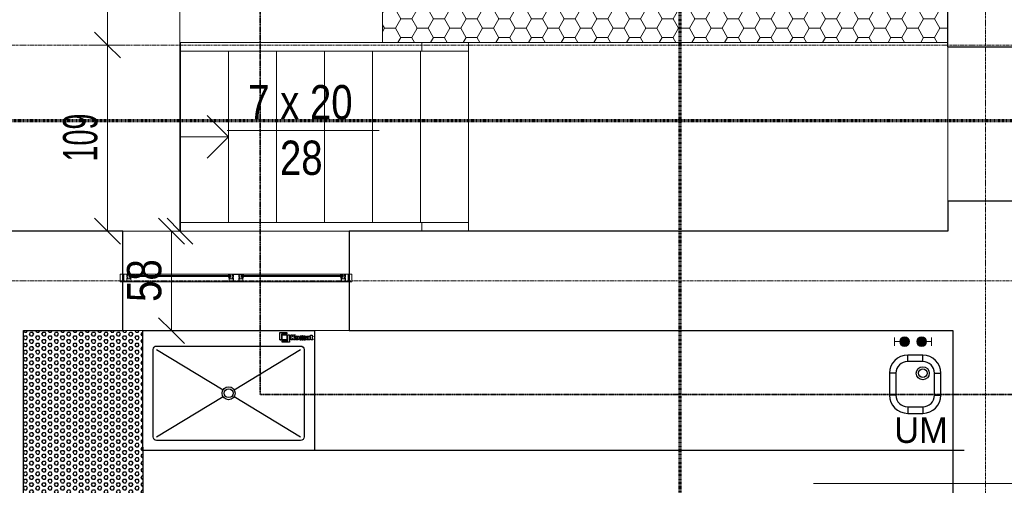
# Model space of a CAD drawing. Header units: millimetres. Extents: x -56641 to 6003, y -24465 to 16563.
# Tile 51 of 79: x -35465 to -29723, y 1183 to 3899. Entities that reach past the tile are written whole.
import ezdxf
from ezdxf.lldxf.tags import DXFTag

# ---------------------------------------------------------------- set-up
doc = ezdxf.new("R2010")
doc.units = ezdxf.units.MM
for name, pattern in [('__FK_przerywana', [3.2004, 1.6002, -1.6002]), ('Kreska', [6.35, 3.175, -3.175]), ('Linia siatki', [22.225, 12.7, -3.175, 3.175, -3.175]), ('Ponad', [3.96875, 2.38125, -1.5875])]:
    doc.linetypes.add(name, pattern=pattern)
for name, color, linetype, lineweight in [('A-ANNO-DIMS', 7, 'Continuous', 5), ('A-ANNO-DIMS-100', 7, 'Continuous', 5), ('A-DETL-GENF', 7, 'Continuous', 5), ('A-FLOR', 7, 'Continuous', 5), ('A-FLOR-HRAL', 7, 'Continuous', 5), ('A-GLAZ', 7, 'Continuous', 5), ('A-WALL', 7, 'Continuous', 5), ('A-WALL-PATT', 7, 'Continuous', 35), ('G-ANNO-SYMB', 7, 'Continuous', 5), ('G-IMPT', 7, 'Continuous', 5), ('IS_Odbiorniki', 7, 'SOLID', 18), ('S-GRID', 7, 'Continuous', 5), ('S-STRS', 7, 'Continuous', 5), ('S-STRS-ANNO', 7, 'Continuous', 5), ('S-STRS-IDEN', 7, 'Continuous', 5)]:
    doc.layers.add(name, color=color, linetype=linetype, lineweight=lineweight)
doc.layers.add('A-DETL', color=7, linetype='Continuous', lineweight=5, true_color=0x00a600)
doc.layers.add('IS_Ciepła_woda', color=1, linetype='DASHDOT', lineweight=30, true_color=0xff0000)
doc.layers.add('Default', color=7, linetype='Continuous')
doc.layers.add('Komat', color=252, linetype='Continuous')
doc.styles.add('Arial_2', font='arial.ttf', dxfattribs={"width": 0.8, "height": 200})
doc.styles.add('Arial_5', font='arial.ttf', dxfattribs={"width": 0.6, "height": 200})
tags = doc.linetypes.add('DASHDOT', pattern=[20, 10, -5, 0, -5]).pattern_tags.tags
tags[10:11] = [DXFTag(74, 4), DXFTag(75, 0), DXFTag(340, '0'), DXFTag(46, 0.0), DXFTag(50, 0.0), DXFTag(44, 0.0), DXFTag(45, 0.0)]
tags[8:9] = [DXFTag(74, 4), DXFTag(75, 0), DXFTag(340, '0'), DXFTag(46, 0.0), DXFTag(50, 0.0), DXFTag(44, 0.0), DXFTag(45, 0.0)]
tags[6:7] = [DXFTag(74, 4), DXFTag(75, 0), DXFTag(340, '0'), DXFTag(46, 0.0), DXFTag(50, 0.0), DXFTag(44, 0.0), DXFTag(45, 0.0)]
tags[4:5] = [DXFTag(74, 4), DXFTag(75, 0), DXFTag(340, '0'), DXFTag(46, 0.0), DXFTag(50, 0.0), DXFTag(44, 0.0), DXFTag(45, 0.0)]
tags = doc.linetypes.add('SOLID', pattern=[10, 10, 0]).pattern_tags.tags
tags[6:7] = [DXFTag(74, 4), DXFTag(75, 0), DXFTag(340, '0'), DXFTag(46, 0.0), DXFTag(50, 0.0), DXFTag(44, 0.0), DXFTag(45, 0.0)]
tags[4:5] = [DXFTag(74, 4), DXFTag(75, 0), DXFTag(340, '0'), DXFTag(46, 0.0), DXFTag(50, 0.0), DXFTag(44, 0.0), DXFTag(45, 0.0)]
doc.dimstyles.new('REVIT_standard', dxfattribs={"dimscale": 304.8, "dimtxt": 204.05188, "dimasz": 0.492126, "dimexe": 0.328084, "dimexo": 0.0625, "dimgap": 0, "dimtad": 1, "dimdec": 0, "dimlfac": 0.1, "dimzin": 0, "dimdsep": 46, "dimtxsty": 'Arial_2', "dimblk1": 'OBLIQUE', "dimblk2": 'OBLIQUE', "dimsah": 1, "dimcen": 0.09, "dimazin": 0, "dimtfac": 1, "dimtdec": 4, "dimtix": 1, "dimtmove": 0, "dimatfit": 3, "dimfxl": 0.328084, "dimfxlon": 1, "dimtvp": 1, "dimtolj": 1, "dimtzin": 0, "dimarcsym": 2})
doc.dimstyles.new('standard_wielkość_otworów', dxfattribs={"dimscale": 304.8, "dimtxt": 204.05188, "dimasz": 0.492126, "dimexe": 0.328084, "dimexo": 0.0625, "dimgap": 0, "dimtad": 1, "dimdec": 0, "dimlfac": 0.1, "dimzin": 0, "dimdsep": 46, "dimtxsty": 'Arial_5', "dimblk1": 'OBLIQUE', "dimblk2": 'OBLIQUE', "dimsah": 1, "dimcen": 0.09, "dimazin": 0, "dimtfac": 1, "dimtdec": 4, "dimtix": 1, "dimtmove": 0, "dimatfit": 3, "dimfxl": 0.328084, "dimfxlon": 1, "dimtvp": 1, "dimtolj": 1, "dimtzin": 0, "dimarcsym": 2})
pattern_1 = [(0, (0, 0), (95.25, 54.993), [63.5, -127]), (120, (0, 0), (-95.250335, 54.99242), [63.5, -127]), (60, (0, 0), (-0.000335, 109.98542), [0, -127, 63.5, 0])]

# ---------------------------------------------------------------- blocks, each defined once
blk = doc.blocks.new('Typ poręczy górnej - Górna poręcz_wewnętrzny_-1536663-RZUT PIWNICY')
at = {"layer": 'A-FLOR-HRAL'}
for p, q in [((-33119.4, 3715.7), (-33119.4, 3765.7)), ((-32847.3, 3765.6), (-32847.3, 3715.7)), ((-32847.3, 3715.7), (-33119.4, 3715.7))]:
    blk.add_line(p, q, dxfattribs=at)
blk = doc.blocks.new('Typ poręczy górnej - Górna poręcz_wewnętrzny_-V3-RZUT PIWNICY')
at = {"layer": 'A-FLOR-HRAL'}
for p, q in [((-34527.3, 3715.7), (-34527.3, 3765.7)), ((-33119.4, 3765.7), (-34527.3, 3765.7)), ((-32847.3, 3715.7), (-32847.3, 3765.6)), ((-32847.3, 3715.7), (-34527.3, 3715.7))]:
    blk.add_line(p, q, dxfattribs=at)
blk = doc.blocks.new('Typ poręczy górnej - Górna poręcz_wewnętrzny_-1536674-RZUT PIWNICY')
at = {"layer": 'A-FLOR-HRAL'}
for p, q in [((-33119.4, 2666.5), (-33119.4, 2716.5)), ((-33119.4, 2716.5), (-32847.3, 2716.5)), ((-32847.3, 2716.5), (-32847.3, 2666.5)), ((-32847.3, 2666.5), (-33119.4, 2666.5))]:
    blk.add_line(p, q, dxfattribs=at)
blk = doc.blocks.new('Typ poręczy górnej - Górna poręcz_wewnętrzny_-V4-RZUT PIWNICY')
at = {"layer": 'A-FLOR-HRAL'}
for p, q in [((-34527.3, 2666.5), (-34527.3, 2716.5)), ((-32847.3, 2716.5), (-34527.3, 2716.5)), ((-32847.3, 2666.5), (-32847.3, 2716.5)), ((-32847.3, 2666.5), (-34527.3, 2666.5))]:
    blk.add_line(p, q, dxfattribs=at)
blk = doc.blocks.new('Aluprof_MB-45_I_Alu_Window-FIX-4-panel_ENG_R-00495 - 1230 x 1486-1784365-RZUT PIWNICY')
at = {"layer": 'A-DETL-GENF'}
for p, q in [((-43.5, 40), (-610, 40)), ((-610, 31), (-43.5, 31)), ((-610, 25), (-43.5, 25)), ((610, 40), (43.5, 40)), ((43.5, 31), (610, 31)), ((43.5, 25), (610, 25)), ((-38.7, -5), (-613.3, -5)), ((613.2, -5), (11.1, -5))]:
    blk.add_line(p, q, dxfattribs=at)
at = {"layer": 'A-GLAZ', "color": 55, "true_color": 0xafaf3c}
for p, q in [((-675, 40), (-660, 40)), ((-675, -5), (-675, 40)), ((-660, 40), (-660, -5)), ((675, 40), (660, 40)), ((660, 40), (660, -5)), ((675, -5), (675, 40)), ((-660, -5), (-675, -5)), ((660, -5), (675, -5))]:
    blk.add_line(p, q, dxfattribs=at)
at = {"layer": 'G-IMPT'}
for p, q in [((-622.7, 25), (-622.4, 25)), ((-613.2, 21.4), (-615.1, 21.4)), ((-613, 16.6), (-612.9, 18.3)), ((-611.9, 16.4), (-612.8, 16.4)), ((-612.6, 22.3), (-612.7, 21.8)), ((-612.4, 25), (-610.9, 25)), ((-609.9, 23.3), (-611.1, 17.1)), ((-43.6, 23.3), (-42.4, 17.1)), ((-41.1, 25), (-42.6, 25)), ((-41.6, 16.4), (-40.7, 16.4)), ((-40.9, 22.3), (-40.8, 21.8)), ((-40.5, 16.6), (-40.6, 18.3)), ((-40.3, 21.4), (-38.4, 21.4)), ((-30.8, 25), (-31.1, 25)), ((30.8, 25), (31.1, 25)), ((40.3, 21.4), (38.4, 21.4)), ((40.5, 16.6), (40.6, 18.3)), ((41.6, 16.4), (40.7, 16.4)), ((40.9, 22.3), (40.8, 21.8)), ((41.1, 25), (42.6, 25)), ((43.6, 23.3), (42.4, 17.1)), ((609.9, 23.3), (611.1, 17.1)), ((612.4, 25), (610.9, 25)), ((611.9, 16.4), (612.8, 16.4)), ((612.6, 22.3), (612.7, 21.8)), ((613, 16.6), (612.9, 18.3)), ((613.2, 21.4), (615.1, 21.4)), ((622.7, 25), (622.4, 25))]:
    blk.add_line(p, q, dxfattribs=at)
at = {"layer": 'G-IMPT', "flags": 128}
for points in [[(-610, 39.5), (-610.5, 40), (-660, 40), (-660, 36.4), (-658.5, 36), (-658, 36), (-658, 38), (-655, 38), (-655, 28.3), (-654.8, 28.1), (-655, 27.9), (-655, 20), (-658, 20), (-658, 22), (-658.5, 22), (-660, 21.6), (-660, 13.4), (-658.5, 13), (-658, 13), (-658, 15), (-655, 15), (-655, 6.2), (-654.8, 6), (-655, 5.8), (-655, -3), (-658, -3), (-658, -1), (-658.5, -1), (-660, -1.4), (-660, -5), (-631, -5), (-631, -1.4), (-632.5, -1), (-633, -1), (-633, -3), (-636, -3), (-636, 5.8), (-636.2, 6), (-636, 6.2), (-636, 15), (-633, 15), (-633, 13), (-632.5, 13), (-631, 13.4), (-631, 24.1), (-631.2, 24.3), (-632, 24.3), (-632.2, 24.1), (-632.2, 22.8), (-636, 22.8), (-636, 27.9), (-636.2, 28.1), (-636, 28.3), (-636, 33.3), (-632.2, 33.3), (-632.2, 32), (-632, 31.8), (-631.2, 31.8), (-631, 32), (-631, 34.5), (-631.2, 34.7), (-634.5, 34.7), (-634.5, 36), (-636, 36), (-636, 38.4), (-620, 38.4), (-620, 36), (-621.5, 36), (-621.5, 35), (-618, 35), (-617, 36), (-618.5, 36), (-618.5, 38.5), (-611.5, 38.5), (-611.5, 36), (-613, 36), (-612, 35), (-610, 35)], [(-637.6, 21.8), (-637.1, 21.3), (-632.5, 21.3), (-632.5, 16.5), (-637.1, 16.5), (-637.6, 16), (-637.6, -3.4), (-653.4, -3.4), (-653.4, 16), (-653.9, 16.5), (-658.5, 16.5), (-658.5, 18.5), (-653.9, 18.5), (-653.4, 19), (-653.4, 38.4), (-637.6, 38.4)], [(-633.2, -0.8), (-633.3, -1.2), (-633.9, -1.4), (-635, -0.7), (-634.7, 0.2), (-629.8, 0.2), (-629.8, -3.1), (-629.3, -3.6), (-615.4, -3.6), (-614.4, -2.6), (-614.4, 11.3), (-614.9, 11.8), (-632.2, 11.8), (-635.1, 11.8), (-635.5, 12.7), (-633.6, 14.5), (-633.2, 14.4), (-633.2, 12.8), (-631, 12.8), (-614.8, 12.8), (-614.3, 13.3), (-614.3, 15.5), (-615.5, 15.5), (-620.6, 17.4), (-621, 17.9), (-620.9, 18.3), (-620.2, 18.5), (-615.3, 16.7), (-614.5, 16.7), (-614.8, 18.5), (-613.5, 18.5), (-613, 18), (-613, -4.7), (-613.3, -5), (-631, -5), (-631, -0.8)], [(-616.3, 31.1), (-617.9, 31.1), (-618.7, 31), (-620, 31), (-620.3, 31.3), (-620, 34.7), (-619.7, 35), (-610.3, 35), (-610, 34.7), (-609.7, 31.3), (-610, 31), (-611.3, 31), (-612.1, 31.1), (-613.7, 31.1), (-614.4, 31), (-615.6, 31)], [(-37.2, 31.1), (-35.6, 31.1), (-34.8, 31), (-33.5, 31), (-33.2, 31.3), (-33.5, 34.7), (-33.8, 35), (-43.2, 35), (-43.5, 34.7), (-43.8, 31.3), (-43.5, 31), (-42.2, 31), (-41.4, 31.1), (-39.8, 31.1), (-39.1, 31), (-37.9, 31)], [(43, 40), (43.5, 39.5), (43.5, 35), (41.5, 35), (40.5, 36), (42, 36), (42, 38.5), (35, 38.5), (35, 36), (36.5, 36), (35.5, 35), (32, 35), (32, 36), (33.5, 36), (33.5, 38.2), (17.5, 38.2), (17.5, 36), (19, 36), (19, 34.7), (22.3, 34.7), (22.5, 34.5), (22.5, 32), (22.3, 31.8), (21.5, 31.8), (21.3, 32), (21.3, 33.3), (17.4, 33.3), (17.4, 28.3), (17.2, 28.1), (17.4, 27.9), (17.4, 22.8), (21.3, 22.8), (21.3, 24.1), (21.5, 24.3), (22.3, 24.3), (22.5, 24.1), (22.5, 13.4), (21, 13), (20.5, 13), (20.5, 15), (17.5, 15), (17.5, 6.2), (17.3, 6), (17.5, 5.8), (17.5, -3), (20.5, -3), (20.5, -1), (21, -1), (22.5, -1.4), (22.5, -5), (-22.5, -5), (-22.5, -1.4), (-21, -1), (-20.5, -1), (-20.5, -3), (-17.5, -3), (-17.5, 5.8), (-17.3, 6), (-17.5, 6.2), (-17.5, 15), (-20.5, 15), (-20.5, 13), (-21, 13), (-22.5, 13.4), (-22.5, 24.1), (-22.3, 24.3), (-21.5, 24.3), (-21.3, 24.1), (-21.3, 22.8), (-17.4, 22.8), (-17.4, 27.9), (-17.2, 28.1), (-17.4, 28.3), (-17.4, 33.3), (-21.3, 33.3), (-21.3, 32), (-21.5, 31.8), (-22.3, 31.8), (-22.5, 32), (-22.5, 34.5), (-22.3, 34.7), (-19, 34.7), (-19, 36), (-17.5, 36), (-17.5, 38.4), (-33.5, 38.4), (-33.5, 36), (-32, 36), (-32, 35), (-35.5, 35), (-36.5, 36), (-35, 36), (-35, 38.5), (-42, 38.5), (-42, 36), (-40.5, 36), (-41.5, 35), (-43.5, 35), (-43.5, 39.5), (-43, 40)], [(-20.3, -0.8), (-20.2, -1.2), (-19.6, -1.4), (-18.5, -0.7), (-18.8, 0.2), (-23.7, 0.2), (-23.7, -3.1), (-24.2, -3.6), (-38.1, -3.6), (-39.1, -2.6), (-39.1, 11.3), (-38.6, 11.8), (-21.3, 11.8), (-18.4, 11.8), (-18, 12.7), (-19.9, 14.5), (-20.3, 14.4), (-20.3, 12.8), (-22.5, 12.8), (-38.7, 12.8), (-39.2, 13.3), (-39.2, 15.5), (-38, 15.5), (-32.9, 17.4), (-32.5, 17.9), (-32.6, 18.3), (-33.3, 18.5), (-38.2, 16.7), (-39, 16.7), (-38.7, 18.5), (-40, 18.5), (-40.5, 18), (-40.5, -4.7), (-40.3, -5), (-22.5, -5), (-22.5, -0.8)], [(-15.7, 38.2), (15.7, 38.2), (15.7, 21.5), (16.2, 21), (20.7, 21), (20.7, 16.8), (16.2, 16.8), (15.7, 16.3), (15.7, -3.2), (-15.7, -3.2), (-15.7, 16.3), (-16.2, 16.8), (-20.7, 16.8), (-20.7, 21), (-16.2, 21), (-15.7, 21.5)], [(20.3, -0.8), (20.2, -1.2), (19.6, -1.4), (18.5, -0.7), (18.8, 0.2), (23.7, 0.2), (23.7, -3.1), (24.2, -3.6), (38.1, -3.6), (39.1, -2.6), (39.1, 11.3), (38.6, 11.8), (21.3, 11.8), (18.4, 11.8), (18, 12.7), (19.9, 14.5), (20.3, 14.4), (20.3, 12.8), (22.5, 12.8), (38.7, 12.8), (39.2, 13.3), (39.2, 15.5), (38, 15.5), (32.9, 17.4), (32.5, 17.9), (32.6, 18.3), (33.3, 18.5), (38.2, 16.7), (39, 16.7), (38.7, 18.5), (40, 18.5), (40.5, 18), (40.5, -4.7), (40.2, -5), (22.5, -5), (22.5, -0.8)], [(37.2, 31.1), (35.6, 31.1), (34.8, 31), (33.5, 31), (33.2, 31.3), (33.5, 34.7), (33.8, 35), (43.2, 35), (43.5, 34.7), (43.8, 31.3), (43.5, 31), (42.2, 31), (41.4, 31.1), (39.8, 31.1), (39.1, 31), (37.9, 31)], [(616.3, 31.1), (617.9, 31.1), (618.7, 31), (620, 31), (620.3, 31.3), (620, 34.7), (619.7, 35), (610.3, 35), (610, 34.7), (609.7, 31.3), (610, 31), (611.3, 31), (612.1, 31.1), (613.7, 31.1), (614.4, 31), (615.6, 31)], [(610, 39.5), (610.5, 40), (660, 40), (660, 36.4), (658.5, 36), (658, 36), (658, 38), (655, 38), (655, 28.3), (654.8, 28.1), (655, 27.9), (655, 20), (658, 20), (658, 22), (658.5, 22), (660, 21.6), (660, 13.4), (658.5, 13), (658, 13), (658, 15), (655, 15), (655, 6.2), (654.8, 6), (655, 5.8), (655, -3), (658, -3), (658, -1), (658.5, -1), (660, -1.4), (660, -5), (631, -5), (631, -1.4), (632.5, -1), (633, -1), (633, -3), (636, -3), (636, 5.8), (636.2, 6), (636, 6.2), (636, 15), (633, 15), (633, 13), (632.5, 13), (631, 13.4), (631, 24.1), (631.2, 24.3), (632, 24.3), (632.2, 24.1), (632.2, 22.8), (636, 22.8), (636, 27.9), (636.2, 28.1), (636, 28.3), (636, 33.3), (632.2, 33.3), (632.2, 32), (632, 31.8), (631.2, 31.8), (631, 32), (631, 34.5), (631.2, 34.7), (634.5, 34.7), (634.5, 36), (636, 36), (636, 38.4), (620, 38.4), (620, 36), (621.5, 36), (621.5, 35), (618, 35), (617, 36), (618.5, 36), (618.5, 38.5), (611.5, 38.5), (611.5, 36), (613, 36), (612, 35), (610, 35)], [(633.2, -0.8), (633.3, -1.2), (633.9, -1.4), (635, -0.7), (634.7, 0.2), (629.8, 0.2), (629.8, -3.1), (629.3, -3.6), (615.4, -3.6), (614.4, -2.6), (614.4, 11.3), (614.9, 11.8), (632.2, 11.8), (635.1, 11.8), (635.5, 12.7), (633.6, 14.5), (633.2, 14.4), (633.2, 12.8), (631, 12.8), (614.8, 12.8), (614.3, 13.3), (614.3, 15.5), (615.5, 15.5), (620.6, 17.4), (621, 17.9), (620.9, 18.3), (620.2, 18.5), (615.3, 16.7), (614.5, 16.7), (614.8, 18.5), (613.5, 18.5), (613, 18), (613, -4.7), (613.2, -5), (631, -5), (631, -0.8)], [(637.6, 21.8), (637.1, 21.3), (632.5, 21.3), (632.5, 16.5), (637.1, 16.5), (637.6, 16), (637.6, -3.4), (653.4, -3.4), (653.4, 16), (653.9, 16.5), (658.5, 16.5), (658.5, 18.5), (653.9, 18.5), (653.4, 19), (653.4, 38.4), (637.6, 38.4)]]:
    blk.add_lwpolyline(points, close=True, dxfattribs=at)
for points in [[(-564, 31), (-624, 31), (-624, 25), (-564, 25)], [(-617, 35), (-617, 36), (-617.5, 36), (-617.5, 36.5), (-617.3, 36.9), (-616.5, 38), (-613.5, 38), (-612.7, 36.9), (-612.5, 36.5), (-612.5, 36), (-613, 36), (-613, 35)], [(-613.1, 18.5), (-615.2, 18.5), (-615.4, 17.7)], [(-89.5, 31), (-29.5, 31), (-29.5, 25), (-89.5, 25)], [(-36.5, 35), (-36.5, 36), (-36, 36), (-36, 36.5), (-36.2, 36.9), (-37, 38), (-40, 38), (-40.8, 36.9), (-41, 36.5), (-41, 36), (-40.5, 36), (-40.5, 35)], [(-40.4, 18.5), (-38.3, 18.5), (-38.1, 17.7)], [(89.5, 31), (29.5, 31), (29.5, 25), (89.5, 25)], [(36.5, 35), (36.5, 36), (36, 36), (36, 36.5), (36.2, 36.9), (37, 38), (40, 38), (40.8, 36.9), (41, 36.5), (41, 36), (40.5, 36), (40.5, 35)], [(40.4, 18.5), (38.3, 18.5), (38.1, 17.7)], [(564, 31), (624, 31), (624, 25), (564, 25)], [(617, 35), (617, 36), (617.5, 36), (617.5, 36.5), (617.3, 36.9), (616.5, 38), (613.5, 38), (612.7, 36.9), (612.5, 36.5), (612.5, 36), (613, 36), (613, 35)], [(613.1, 18.5), (615.2, 18.5), (615.4, 17.7)]]:
    blk.add_lwpolyline(points, dxfattribs=at)
at = {"layer": 'G-IMPT'}
for centre in [(-615, 36.3), (-38.5, 36.3), (38.5, 36.3), (615, 36.3)]:
    blk.add_circle(centre, 1, dxfattribs=at)
for centre, radius, start, end in [((-622.8, 24.2), 0.82, 88.33093, 254.19358), ((-626.2, 13), 10.9, 24.19058, 72.93094), ((-623, 17.9), 7.1, 38.40868, 84.72539), ((-617, 22.7), 0.57, 216.65409, 311.4905), ((-612.3, 20.2), 4.82, 91.8339, 154.52196), ((-615.9, 17.8), 0.5, 224.78238, 345), ((-612.3, 21), 3.53, 72.08194, 164.27363), ((-615.1, 22), 0.606, 180.93869, 274.75771), ((-613.4, 22), 0.711, 284.27239, 341.44843), ((-613.1, 18.3), 0.2, 355, 90), ((-612.8, 16.6), 0.2, 175, 270), ((-611.2, 22), 1.38, 95.87146, 168.09123), ((-611.9, 17.2), 0.8, 270, 355.72082), ((-611.4, 23.9), 0.492, 278.45107, 68.44385), ((-611, 23.8), 1.19, 335.9195, 86.10212), ((-42.5, 23.8), 1.19, 93.89788, 204.0805), ((-42.1, 23.9), 0.492, 111.55615, 261.54893), ((-41.6, 17.2), 0.8, 184.27918, 270), ((-41.2, 21), 3.53, 15.72637, 107.91806), ((-42.3, 22), 1.38, 11.90877, 84.12854), ((-41.2, 20.2), 4.82, 25.47804, 88.1661), ((-40.1, 22), 0.711, 198.55157, 255.72761), ((-40.7, 16.6), 0.2, 270, 5), ((-40.4, 18.3), 0.2, 90, 185), ((-38.4, 22), 0.606, 265.24229, 359.06131), ((-37.6, 17.8), 0.5, 195, 315.21762), ((-27.3, 13), 10.9, 107.06906, 155.80942), ((-36.5, 22.7), 0.57, 228.5095, 323.34591), ((-30.5, 17.9), 7.1, 95.27461, 141.59132), ((-30.7, 24.2), 0.82, 285.80642, 91.66907), ((30.7, 24.2), 0.82, 88.33093, 254.19358), ((27.3, 13), 10.9, 24.19058, 72.93094), ((30.5, 17.9), 7.1, 38.40868, 84.72539), ((36.5, 22.7), 0.57, 216.65409, 311.4905), ((41.2, 20.2), 4.82, 91.8339, 154.52196), ((37.6, 17.8), 0.5, 224.78238, 345), ((41.2, 21), 3.53, 72.08194, 164.27363), ((38.4, 22), 0.606, 180.93869, 274.75771), ((40.1, 22), 0.711, 284.27239, 341.44843), ((40.4, 18.3), 0.2, 355, 90), ((40.7, 16.6), 0.2, 175, 270), ((42.3, 22), 1.38, 95.87146, 168.09123), ((41.6, 17.2), 0.8, 270, 355.72082), ((42.1, 23.9), 0.492, 278.45107, 68.44385), ((42.5, 23.8), 1.19, 335.9195, 86.10212), ((611, 23.8), 1.19, 93.89788, 204.0805), ((611.4, 23.9), 0.492, 111.55615, 261.54893), ((611.9, 17.2), 0.8, 184.27918, 270), ((612.3, 21), 3.53, 15.72637, 107.91806), ((611.2, 22), 1.38, 11.90877, 84.12854), ((612.3, 20.2), 4.82, 25.47804, 88.1661), ((613.4, 22), 0.711, 198.55157, 255.72761), ((612.8, 16.6), 0.2, 270, 5), ((613.1, 18.3), 0.2, 90, 185), ((615.1, 22), 0.606, 265.24229, 359.06131), ((615.9, 17.8), 0.5, 195, 315.21762), ((626.2, 13), 10.9, 107.06906, 155.80942), ((617, 22.7), 0.57, 228.5095, 323.34591), ((623, 17.9), 7.1, 95.27461, 141.59132), ((622.8, 24.2), 0.82, 285.80642, 91.66907)]:
    blk.add_arc(centre, radius, start, end, dxfattribs=at)
blk = doc.blocks.new('DIMBLOCK55-RZUT PIWNICY')
at = {"layer": 'A-ANNO-DIMS-100', "color": 250, "true_color": 0x303030, "transparency": 16777216}
for p, q in [((-34579.7, 2665.6), (-34654.7, 2740.6)), ((-34579.7, 2665.6), (-34679.7, 2665.6)), ((-34579.7, 2665.6), (-34579.7, 2085.6)), ((-34579.7, 2665.6), (-34504.7, 2590.6)), ((-34579.7, 2665.6), (-34479.7, 2665.6)), ((-34579.7, 2085.6), (-34654.7, 2160.6)), ((-34579.7, 2085.6), (-34679.7, 2085.6)), ((-34579.7, 2085.6), (-34504.7, 2010.6)), ((-34579.7, 2085.6), (-34479.7, 2085.6))]:
    blk.add_line(p, q, dxfattribs=at)
at = {"layer": 'A-ANNO-DIMS-100', "color": 0, "transparency": 16777216, "insert": (-34839.3, 2253.2), "char_height": 200, "width": 293.835, "attachment_point": 1, "rotation": 90, "line_spacing_factor": 0.941778, "style": 'Arial_2'}
blk.add_mtext('58', dxfattribs=at)
blk = doc.blocks.new('_Oblique')
at = {"color": 0, "linetype": 'ByBlock', "lineweight": -2}
blk.add_line((-0.5, -0.5), (0.5, 0.5), dxfattribs=at)
blk = doc.blocks.new('OBS oznaczenie biegu schodów ___FK_4_0 - OBS_Oznaczenie biegu schodów-885247-RZUT PIWNICY')
at = {"layer": 'S-STRS-IDEN'}
blk.add_line((1.184, 0.362), (10.056, 0.362), dxfattribs=at)
blk = doc.blocks.new('DIMBLOCK222-RZUT PIWNICY')
at = {"layer": 'A-ANNO-DIMS-100', "color": 250, "true_color": 0x303030, "transparency": 16777216}
for p, q in [((-34530.7, 10155.6), (-34605.7, 10230.6)), ((-34530.7, 10155.6), (-34630.7, 10155.6)), ((-34530.7, 10155.6), (-34530.7, 2665.6)), ((-34530.7, 10155.6), (-34455.7, 10080.6)), ((-34530.7, 10155.6), (-34430.7, 10155.6)), ((-34530.7, 2665.6), (-34605.7, 2740.6)), ((-34530.7, 2665.6), (-34630.7, 2665.6)), ((-34530.7, 2665.6), (-34455.7, 2590.6)), ((-34530.7, 2665.6), (-34430.7, 2665.6))]:
    blk.add_line(p, q, dxfattribs=at)
at = {"layer": 'A-ANNO-DIMS-100', "color": 0, "transparency": 16777216, "insert": (-34790.4, 6274), "char_height": 200, "width": 327.739, "attachment_point": 1, "rotation": 90, "line_spacing_factor": 0.941778, "style": 'Arial_5'}
blk.add_mtext('749', dxfattribs=at)
blk = doc.blocks.new('DIMBLOCK225-RZUT PIWNICY')
at = {"layer": 'A-ANNO-DIMS-100', "color": 250, "true_color": 0x303030, "transparency": 16777216}
for p, q in [((-34952.8, 6665.6), (-35027.8, 6740.6)), ((-34952.8, 6665.6), (-35052.8, 6665.6)), ((-34952.8, 6665.6), (-34952.8, 3751.6)), ((-34952.8, 6665.6), (-34877.8, 6590.6)), ((-34952.8, 6665.6), (-34852.8, 6665.6)), ((-34952.8, 3751.6), (-35027.8, 3826.6)), ((-34952.8, 3751.6), (-35052.8, 3751.6)), ((-34952.8, 3751.6), (-34877.8, 3676.6)), ((-34952.8, 3751.6), (-34852.8, 3751.6))]:
    blk.add_line(p, q, dxfattribs=at)
at = {"layer": 'A-ANNO-DIMS-100', "color": 0, "transparency": 16777216, "insert": (-35212.4, 5072), "char_height": 200, "width": 327.739, "attachment_point": 1, "rotation": 90, "line_spacing_factor": 0.941778, "style": 'Arial_5'}
blk.add_mtext('291', dxfattribs=at)
blk = doc.blocks.new('DIMBLOCK226-RZUT PIWNICY')
at = {"layer": 'A-ANNO-DIMS-100', "color": 250, "true_color": 0x303030, "transparency": 16777216}
for p, q in [((-34952.8, 3751.6), (-35027.8, 3826.6)), ((-34952.8, 3751.6), (-35052.8, 3751.6)), ((-34952.8, 3751.6), (-34952.8, 2665.6)), ((-34952.8, 3751.6), (-34877.8, 3676.6)), ((-34952.8, 3751.6), (-34852.8, 3751.6)), ((-34952.8, 2665.6), (-35027.8, 2740.6)), ((-34952.8, 2665.6), (-35052.8, 2665.6)), ((-34952.8, 2665.6), (-34877.8, 2590.6)), ((-34952.8, 2665.6), (-34852.8, 2665.6))]:
    blk.add_line(p, q, dxfattribs=at)
at = {"layer": 'A-ANNO-DIMS-100', "color": 0, "transparency": 16777216, "insert": (-35212.4, 3072), "char_height": 200, "width": 327.739, "attachment_point": 1, "rotation": 90, "line_spacing_factor": 0.941778, "style": 'Arial_5'}
blk.add_mtext('109', dxfattribs=at)
blk = doc.blocks.new('KBT-161 1000x700')
at = {"layer": 'Komat', "color": 3}
for p, q in [((8, -11), (46.75, -34.53)), ((53.25, -34.53), (92, -11)), ((8, -62), (46.75, -38.47)), ((53.25, -38.47), (92, -62))]:
    blk.add_line(p, q, dxfattribs=at)
blk.add_lwpolyline([(0, 0), (100, 0), (100, -70), (0, -70)], close=True, dxfattribs=at)
at = {"layer": 'Komat', "color": 3, "linetype": 'Continuous'}
for points in [[(79.81, -5.3), (79.81, -1.11), (84.02, -1.11), (84.02, -2.04), (80.75, -2.04), (80.75, -5.3), (79.81, -5.3), (80.75, -5.3)], [(81.24, -5.78), (84.5, -5.78), (84.5, -2.52), (85.43, -2.52), (85.43, -6.71), (81.24, -6.71), (81.24, -5.78)], [(86.37, -2.52), (87.29, -2.52), (87.29, -3.58), (87.29, -3.57), (87.3, -3.57), (87.83, -2.52), (88.84, -2.52), (88.02, -3.73), (88.94, -5.28), (87.9, -5.28), (87.43, -4.36), (87.29, -4.57), (87.29, -5.28), (86.37, -5.28), (86.37, -2.52)], [(89.87, -3.74), (89.9, -3.68), (89.93, -3.65), (89.97, -3.63), (90.03, -3.62), (90.08, -3.62), (90.13, -3.65), (90.16, -3.68), (90.19, -3.74), (90.22, -3.93), (90.23, -4.13), (90.22, -4.53), (90.19, -4.72), (90.17, -4.78), (90.13, -4.82), (90.09, -4.84), (90.03, -4.84), (90.03, -4.84), (89.97, -4.84), (89.93, -4.82), (89.9, -4.78), (89.87, -4.72), (89.84, -4.53), (89.83, -4.25), (89.84, -3.93), (89.87, -3.74), (89.87, -3.74), (89.87, -3.74)], [(92.35, -5.28), (92.35, -3.9), (92.35, -3.83), (92.37, -3.78), (92.4, -3.74), (92.45, -3.71), (92.5, -3.69), (92.57, -3.69), (92.62, -3.71), (92.66, -3.73), (92.68, -3.77), (92.7, -3.83), (92.7, -3.9), (92.7, -5.28), (93.6, -5.28), (93.6, -3.9), (93.6, -3.83), (93.62, -3.78), (93.66, -3.74), (93.7, -3.71), (93.76, -3.69), (93.82, -3.69), (93.87, -3.71), (93.91, -3.73), (93.93, -3.77), (93.95, -3.82), (93.95, -3.89), (93.95, -5.28), (94.85, -5.28), (94.85, -3.66), (94.83, -3.49), (94.76, -3.36), (94.67, -3.26), (94.36, -3.14), (94.03, -3.15), (93.77, -3.25), (93.59, -3.43), (93.54, -3.38), (93.49, -3.32), (93.43, -3.28), (93.37, -3.24), (93.31, -3.2), (93.24, -3.17), (93.17, -3.15), (93.1, -3.13), (93.03, -3.12), (92.96, -3.12), (92.89, -3.12), (92.81, -3.13), (92.74, -3.15), (92.67, -3.17), (92.6, -3.2), (92.54, -3.24), (92.48, -3.28), (92.43, -3.32), (92.36, -3.39), (92.33, -3.43), (92.32, -3.43), (92.32, -3.19), (91.45, -3.19), (91.45, -5.28), (92.35, -5.28)], [(95.27, -3.84), (95.3, -3.62), (95.38, -3.45), (95.51, -3.31), (95.7, -3.21), (95.96, -3.16), (96.28, -3.14), (96.64, -3.16), (96.9, -3.22), (97.08, -3.32), (97.22, -3.51), (97.26, -3.74), (97.26, -4.97), (97.28, -5.11), (97.35, -5.28), (96.5, -5.28), (96.47, -5.18), (96.46, -5.06), (96.45, -5.05), (96.34, -5.2), (96.17, -5.28), (95.98, -5.32), (95.88, -5.33), (95.7, -5.32), (95.53, -5.28), (95.36, -5.19), (95.25, -5.03), (95.19, -4.75), (95.23, -4.43), (95.32, -4.27), (95.45, -4.17), (95.78, -4.06), (96.19, -3.98), (96.36, -3.93), (96.36, -3.93), (96.41, -3.89), (96.43, -3.85), (96.45, -3.75), (96.43, -3.68), (96.38, -3.63), (96.31, -3.6), (96.24, -3.6), (96.16, -3.62), (96.11, -3.66), (96.07, -3.74), (96.06, -3.84), (95.27, -3.84)], [(96.45, -4.26), (96.34, -4.31), (96.22, -4.35), (96.15, -4.38), (96.11, -4.42), (96.08, -4.47), (96.06, -4.53), (96.06, -4.66), (96.1, -4.76), (96.14, -4.8), (96.19, -4.82), (96.27, -4.82), (96.34, -4.8), (96.39, -4.76), (96.43, -4.7), (96.45, -4.57), (96.45, -4.26), (96.45, -4.26)], [(97.82, -2.58), (98.72, -2.58), (98.72, -3.19), (99.03, -3.19), (99.03, -3.68), (98.72, -3.68), (98.72, -4.61), (98.72, -4.63), (98.72, -4.67), (98.73, -4.72), (98.75, -4.75), (98.77, -4.77), (98.8, -4.79), (98.84, -4.8), (98.89, -4.8), (98.93, -4.8), (98.97, -4.8), (99.02, -4.79), (99.03, -4.79), (99.03, -5.28), (99.03, -5.28), (98.98, -5.29), (98.74, -5.3), (98.64, -5.31), (98.61, -5.31), (98.46, -5.31), (98.21, -5.29), (98.01, -5.24), (97.93, -5.18), (97.86, -5.09), (97.83, -4.98), (97.82, -4.82), (97.82, -3.67), (97.55, -3.67), (97.55, -3.19), (97.82, -3.19), (97.82, -2.58)]]:
    blk.add_lwpolyline(points, dxfattribs=at)
blk.add_lwpolyline([(81.25, -2.53), (84, -2.53), (84, -5.27), (81.25, -5.27)], close=True, dxfattribs=at)
blk.add_lwpolyline([(89.95, -3.13), (90.41, -3.17), (90.69, -3.26), (90.89, -3.4), (91.09, -3.77), (91.13, -4.31), (91.14, -4.39), (91.14, -4.48), (91.12, -4.56), (91.08, -4.7), (91.05, -4.8, -0.089714), (90.96, -4.94), (90.93, -4.99), (90.89, -5.03), (90.85, -5.07), (90.73, -5.17), (90.67, -5.21), (90.59, -5.25), (90.51, -5.28), (90.44, -5.31), (90.36, -5.33), (90.27, -5.34), (90.19, -5.34), (90.11, -5.34), (90.01, -5.33), (89.65, -5.3), (89.36, -5.2), (89.17, -5.07), (88.98, -4.69), (88.92, -4.14), (88.92, -4.06), (88.93, -3.95), (88.95, -3.84), (88.98, -3.74), (89.05, -3.58), (89.16, -3.44), (89.29, -3.32), (89.39, -3.25), (89.47, -3.21), (89.58, -3.17), (89.65, -3.15), (89.7, -3.14), (89.78, -3.13), (89.82, -3.13), (89.87, -3.12), (89.95, -3.13), (89.95, -3.13)], format="xyb", dxfattribs=at)
at = {"layer": 'Komat', "color": 3, "ltscale": 2}
blk.add_lwpolyline([(8, -9), (92, -9, -0.414214), (94, -11), (94, -62, -0.414214), (92, -64), (8, -64, -0.414214), (6, -62), (6, -11, -0.414214)], format="xyb", close=True, dxfattribs=at)
for radius in [3.8, 2.6]:
    blk.add_circle((50, -36.5), radius, dxfattribs=at)
blk = doc.blocks.new('A$C4DF32C06')
at = {"layer": 'IS_Odbiorniki', "ltscale": 10}
h = blk.add_hatch(color=256, dxfattribs=at)
h.dxf.hatch_style = 1
edge = h.paths.add_edge_path()
edge.add_arc((28.2, 28.2), 28.2, 0, 360)
for points in [[(56.5, 28.2), (86.6, 28.2), (86.6, 52.7)], [(56.5, 28.2), (86.6, 28.2), (86.6, 3.8)]]:
    blk.add_lwpolyline(points, dxfattribs=at)
blk.add_circle((28.2, 28.2), 28.2, dxfattribs=at)

msp = doc.modelspace()

# ---------------------------------------------------------------- hatches: boundary and pattern name
h = msp.add_hatch()
h.set_pattern_fill('HEX', color=3, scale=3.8)
h.set_pattern_definition([(0, (-48974.563, -22123.084), (0, 20.897193), [12.065, -24.13]), (120, (-48974.563, -22123.084), (-18.0975, -10.448596), [12.065, -24.13]), (60, (-48962.498, -22123.084), (-18.0975, 10.448596), [12.065, -24.13])])
h.paths.add_polyline_path([(-34746.563, 685.42), (-35446.563, 685.42), (-35446.563, 2085.42), (-34746.563, 2085.42)])
at = {"true_color": 0xed1f24}
h = msp.add_hatch(color=240, dxfattribs=at)
h.dxf.hatch_style = 1
edge = h.paths.add_edge_path()
edge.add_arc((-30305.003, 2022.222), 24.467, 0, 360)
h = msp.add_hatch(color=240, dxfattribs=at)
h.dxf.hatch_style = 1
edge = h.paths.add_edge_path()
edge.add_arc((-30205.345, 2022.793), 24.467, 0, 360)
at = {"layer": 'A-WALL-PATT', "lineweight": 5}
h = msp.add_hatch(dxfattribs=at)
h.set_pattern_fill('FP_2', color=256, style=0, pattern_type=2)
h.set_pattern_definition(pattern_1)
h.paths.add_polyline_path([(-33349.3, 3765.708), (-33149.416, 3765.708), (-33149.416, 5665.193), (-33349.416, 5665.193), (-33349.416, 3765.708)])
h = msp.add_hatch(dxfattribs=at)
h.set_pattern_fill('FP_2', color=256, style=0, pattern_type=2)
h.set_pattern_definition(pattern_1)
h.paths.add_polyline_path([(-30053.416, 3765.593), (-30053.416, 3965.593), (-33149.416, 3965.593), (-33149.277, 3765.708), (-32300.113, 3765.593)])

# ---------------------------------------------------------------- linework, layer by layer
at = {"color": 3}
for p, q in [((-34746.563, 1405.42), (-34746.563, -6322.407)), ((-29956.562, 1385.42), (-34746.563, 1385.42))]:
    msp.add_line(p, q, dxfattribs=at)
at = {"color": 240, "true_color": 0xed1f24}
for centre in [(-30305.003, 2022.222), (-30205.345, 2022.793)]:
    msp.add_circle(centre, 24.467, dxfattribs=at)
at = {"layer": 'A-DETL', "color": 5, "linetype": '__FK_przerywana', "lineweight": 35, "true_color": 0x0000ff}
for p, q in [((-34062.974, 1712.84), (-34062.974, 6255.593)), ((-27183.416, 1712.84), (-34062.974, 1712.84))]:
    msp.add_line(p, q, dxfattribs=at)
at = {"layer": 'A-FLOR', "color": 9, "true_color": 0xc2c2c2}
msp.add_line((-32847.315, 2666.508), (-32847.315, 3765.593), dxfattribs=at)
at = {"layer": 'A-WALL'}
for p, q in [((-33349.416, 5865.193), (-33349.416, 3765.708)), ((-33119.848, 3765.593), (-30053.416, 3765.593)), ((-30053.416, 2840.593), (-30053.416, 3740.593)), ((-34863.416, 2665.593), (-33543.416, 2665.593)), ((-33543.416, 2085.593), (-34863.416, 2085.593))]:
    msp.add_line(p, q, dxfattribs=at)
at = {"layer": 'A-WALL', "lineweight": 25}
for p, q in [((-30053.416, 3740.593), (-30053.416, 3965.593)), ((-30053.416, 3740.593), (-29613.416, 3740.593)), ((-29613.416, 2840.593), (-30053.416, 2840.593)), ((-30053.416, 2840.593), (-30053.416, 2665.593)), ((-34863.416, 2665.593), (-36083.416, 2665.593)), ((-34863.416, 2085.593), (-34863.416, 2665.593)), ((-30053.416, 2665.593), (-33543.416, 2665.593)), ((-33543.416, 2665.593), (-33543.416, 2085.593)), ((-35443.416, 2085.593), (-34863.416, 2085.593)), ((-35443.416, -5214.407), (-35443.416, 2085.593)), ((-33543.416, 2085.593), (-30023.416, 2085.593)), ((-30023.416, 2085.593), (-30023.416, -4149.407))]:
    msp.add_line(p, q, dxfattribs=at)
at = {"layer": 'Default', "color": 7, "lineweight": 15, "ltscale": 35, "transparency": 33554687}
for p, q in [((-29880.716, 1193.487), (-30835.875, 1193.487)), ((-29583.416, 1193.487), (-30063.423, 1193.487)), ((-29880.716, 1193.487), (-29823.429, 1193.487))]:
    msp.add_line(p, q, dxfattribs=at)
at = {"layer": 'G-ANNO-SYMB', "linetype": 'Kreska', "lineweight": 70}
for p, q in [((-31613.016, -23094.679), (-31613.016, 9589.963)), ((-54708.13, 3311.79), (-146.27, 3311.79))]:
    msp.add_line(p, q, dxfattribs=at)
at = {"layer": 'Komat', "color": 3}
for p, q in [((-30286.946, 1905.359), (-30286.946, 1942.959)), ((-30198.946, 1905.359), (-30198.946, 1942.959)), ((-30355.346, 1836.959), (-30392.946, 1836.959)), ((-30130.546, 1836.959), (-30092.946, 1836.959)), ((-30355.346, 1708.959), (-30392.946, 1708.959)), ((-30130.546, 1708.959), (-30092.946, 1708.959)), ((-30286.946, 1640.559), (-30286.946, 1602.959)), ((-30198.946, 1640.559), (-30198.946, 1602.959))]:
    msp.add_line(p, q, dxfattribs=at)
for points in [[(-30092.946, 1836.959, 0.41421356), (-30198.946, 1942.959), (-30286.946, 1942.959, 0.41421356), (-30392.946, 1836.959), (-30392.946, 1708.959, 0.41421356), (-30286.946, 1602.959), (-30198.946, 1602.959, 0.41421356), (-30092.946, 1708.959)], [(-30130.546, 1836.959, 0.41421356), (-30198.946, 1905.359), (-30286.946, 1905.359, 0.41421356), (-30355.346, 1836.959), (-30355.346, 1708.959, 0.41421356), (-30286.946, 1640.559), (-30198.946, 1640.559, 0.41421356), (-30130.546, 1708.959)]]:
    msp.add_lwpolyline(points, format="xyb", close=True, dxfattribs=at)
for radius in [38, 25]:
    msp.add_circle((-30198.946, 1836.959), radius, dxfattribs=at)
at = {"layer": 'S-GRID', "linetype": 'Linia siatki'}
for p, q in [((-29833.416, 10521.572), (-29833.416, -21375.488)), ((-55866.741, 3751.593), (1287.74, 3751.593)), ((-55866.741, 2375.593), (1287.74, 2375.593))]:
    msp.add_line(p, q, dxfattribs=at)
at = {"layer": 'S-STRS'}
for p, q in [((-34247.315, 3766.108), (-34527.315, 3766.108)), ((-33967.315, 3766.108), (-34247.315, 3766.108)), ((-33687.315, 3766.108), (-33967.315, 3766.108)), ((-33407.315, 3766.108), (-33687.315, 3766.108)), ((-33349.416, 3766.108), (-33407.315, 3766.108)), ((-34527.315, 2716.508), (-34527.315, 3715.708)), ((-34247.315, 2716.508), (-34247.315, 3715.708)), ((-33967.315, 2716.508), (-33967.315, 3715.708)), ((-33687.315, 2716.508), (-33687.315, 3715.708)), ((-33407.315, 2716.508), (-33407.315, 3715.708)), ((-33127.315, 2716.508), (-33127.315, 3715.708)), ((-32847.315, 2716.508), (-32847.315, 3715.708)), ((-34247.315, 2666.108), (-34527.315, 2666.108)), ((-33967.315, 2666.108), (-34247.315, 2666.108)), ((-33687.315, 2666.108), (-33967.315, 2666.108)), ((-33407.315, 2666.108), (-33687.315, 2666.108)), ((-33127.315, 2666.108), (-33407.315, 2666.108)), ((-32847.315, 2666.108), (-33127.315, 2666.108))]:
    msp.add_line(p, q, dxfattribs=at)
at = {"layer": 'S-STRS', "linetype": 'Ponad'}
for p, q in [((-34247.315, 2716.508), (-34247.315, 3715.708)), ((-33967.315, 2716.508), (-33967.315, 3715.708)), ((-33687.315, 2716.508), (-33687.315, 3715.708)), ((-33407.315, 2716.508), (-33407.315, 3715.708)), ((-33127.315, 2716.508), (-33127.315, 3715.708)), ((-32847.315, 2716.508), (-32847.315, 3715.708))]:
    msp.add_line(p, q, dxfattribs=at)
at = {"layer": 'S-STRS-ANNO'}
for q in [(-34372.315, 3341.108), (-34527.315, 3216.108), (-34372.315, 3091.108)]:
    msp.add_line((-34247.315, 3216.108), q, dxfattribs=at)

# ---------------------------------------------------------------- block references
at = {"layer": 'A-FLOR-HRAL'}
for name in ['Typ poręczy górnej - Górna poręcz_wewnętrzny_-V3-RZUT PIWNICY', 'Typ poręczy górnej - Górna poręcz_wewnętrzny_-1536663-RZUT PIWNICY', 'Typ poręczy górnej - Górna poręcz_wewnętrzny_-V4-RZUT PIWNICY', 'Typ poręczy górnej - Górna poręcz_wewnętrzny_-1536674-RZUT PIWNICY']:
    msp.add_blockref(name, (0, 0), dxfattribs=at)
at = {"layer": 'A-GLAZ', "color": 55, "true_color": 0xafaf3c}
msp.add_blockref('Aluprof_MB-45_I_Alu_Window-FIX-4-panel_ENG_R-00495 - 1230 x 1486-1784365-RZUT PIWNICY', (-34203.416, 2375.593), dxfattribs=at)
at = {"layer": 'IS_Ciepła_woda', "xscale": -1}
msp.add_blockref('A$C4DF32C06', (-30276.877, 1993.292), dxfattribs=at)
at = {"layer": 'IS_Ciepła_woda'}
msp.add_blockref('A$C4DF32C06', (-30233.956, 1993.292), dxfattribs=at)
at = {"layer": 'Komat', "color": 2, "xscale": 10, "yscale": 10, "zscale": 10}
msp.add_blockref('KBT-161 1000x700', (-34746.563, 2085.42), dxfattribs=at)
at = {"layer": 'S-STRS-IDEN', "xscale": 99.99999999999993, "yscale": 99.99999999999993, "zscale": 99.99999999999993}
msp.add_blockref('OBS oznaczenie biegu schodów ___FK_4_0 - OBS_Oznaczenie biegu schodów-885247-RZUT PIWNICY', (-34374.371, 3216.108), dxfattribs=at)

# ---------------------------------------------------------------- texts
at = {"color": 3, "insert": (-30365.221, 1580.27), "char_height": 150, "attachment_point": 1}
msp.add_mtext('UM', dxfattribs=at)
at = {"layer": 'S-STRS-IDEN', "char_height": 200, "attachment_point": 1, "style": 'Arial_2'}
for s, insert, width in [('7 x 20', (-34132.577, 3518.095), 756.793), ('28', (-33947.368, 3193.98), 307.848)]:
    msp.add_mtext(s, dxfattribs=dict(at, insert=insert, width=width))

# ---------------------------------------------------------------- dimensions: what is measured, and where the dimension line sits
at = {"layer": 'A-ANNO-DIMS', "color": 250, "true_color": 0x303030}
for base, p1, p2, dimstyle, override, picture, middle in [((-34530.708, 2665.593), (-34630.708, 10155.593), (-34430.708, 2665.593), 'standard_wielkość_otworów', {"dimpost": '<>', "dimfxl": 7492.669751}, 'DIMBLOCK222-RZUT PIWNICY', (-34632.822, 6410.593)), ((-34952.798, 3751.593), (-34852.798, 6665.593), (-34852.798, 3751.593), 'standard_wielkość_otworów', {"dimpost": '<>', "dimfxl": 2914}, 'DIMBLOCK225-RZUT PIWNICY', (-35054.913, 5208.593)), ((-34952.798, 2665.593), (-34852.798, 3751.593), (-34852.798, 2665.593), 'standard_wielkość_otworów', {"dimpost": '<>', "dimfxl": 1086}, 'DIMBLOCK226-RZUT PIWNICY', (-35054.913, 3208.593)), ((-34579.703, 2085.593), (-34479.703, 2665.593), (-34479.703, 2085.593), 'REVIT_standard', {"dimpost": '<>', "dimfxl": 580}, 'DIMBLOCK55-RZUT PIWNICY', (-34681.818, 2375.593))]:
    dim = msp.add_linear_dim(base=base, p1=p1, p2=p2, angle=90, dimstyle=dimstyle, override=override, dxfattribs=at)
    dim.commit()
    dim.dimension.update_dxf_attribs({"geometry": picture, "text_midpoint": middle})

doc.saveas('drawing.dxf')
